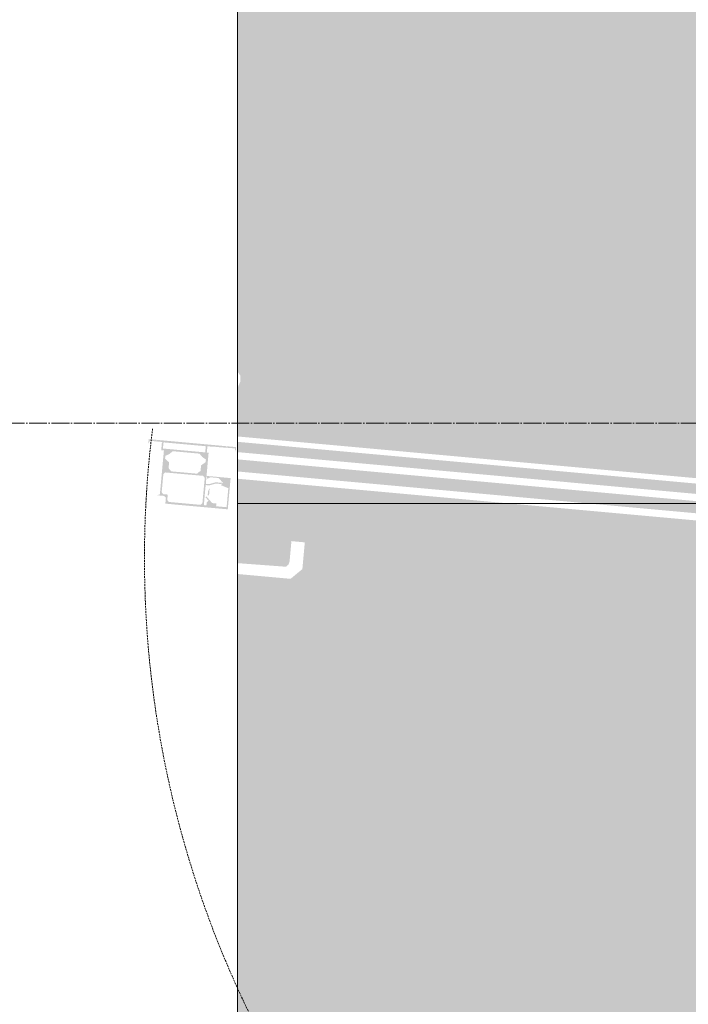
# Model space of a CAD drawing. Header units: millimetres. Extents: x 105028 to 874735, y -568483 to 191941.
# Tile 32 of 135: x 209181 to 209927, y 175860 to 176960. Entities that reach past the tile are written whole.
import ezdxf

# ---------------------------------------------------------------- set-up
doc = ezdxf.new("R2010")
doc.units = ezdxf.units.MM
doc.linetypes.add('-D1-02х01', pattern=[3, 2, -1])
doc.linetypes.add('ADSK_Линия сетки', pattern=[25, 20, -2.5, 0, -2.5])
for name, color, linetype, lineweight in [('Оси', 7, 'Continuous', 9), ('Панели витража', 252, 'Continuous', 5), ('Перекрытия', 7, 'Continuous', 18), ('Штриховка поверхностей', 7, 'Continuous', 18)]:
    doc.layers.add(name, color=color, linetype=linetype, lineweight=lineweight)

# ---------------------------------------------------------------- blocks, each defined once
blk = doc.blocks.new('135_SLK_K2_AR_rvt-1-К2_L01_-1_000__Задание СС')
at = {"layer": 'Штриховка поверхностей', "true_color": 0xd2f9fe}
h = blk.add_hatch(color=7, dxfattribs=at)
h.paths.add_polyline_path([(-12386592.4, 10006620.7), (-12386564.2, 10006620.7), (-12386564.2, 10008735.7), (-12387564.2, 10008735.7), (-12387564.2, 10006768.5), (-12387561.1, 10006763.8), (-12387561.1, 10006756.8), (-12387564.2, 10006749.4), (-12387564.2, 10006695.7), (-12386740.2, 10006620.7), (-12386594.9, 10006620.7)])
h.paths.add_polyline_path([(-12386933.3, 10006620.7), (-12386806.4, 10006620.7), (-12387564.2, 10006689.7), (-12387564.2, 10006678.2), (-12387344.8, 10006658.2)])
h.paths.add_polyline_path([(-12387258.8, 10006620.7), (-12387564.2, 10006648.5), (-12387564.2, 10006620.7), (-12387545.7, 10006620.7)])
h.paths.add_polyline_path([(-12387170.6, 10006620.7), (-12387021.6, 10006620.7), (-12387564.2, 10006670.1), (-12387564.2, 10006656.6), (-12387545.7, 10006654.9)])
at = {"layer": 'Штриховка поверхностей', "lineweight": 5, "true_color": 0xd2f9fe}
h = blk.add_hatch(color=7, dxfattribs=at)
h.paths.add_polyline_path([(-12386564.2, 10005335.7), (-12386564.2, 10006522.4), (-12386609.9, 10006527.5), (-12386606.8, 10006561.4), (-12387258.8, 10006620.7), (-12387564.2, 10006620.7), (-12387564.2, 10006554.2), (-12387510.1, 10006550.2), (-12387507.3, 10006552.5), (-12387506, 10006555.9), (-12387503.9, 10006578.8), (-12387489, 10006577.4), (-12387491.7, 10006547.6), (-12387504.8, 10006536.7), (-12387564.2, 10006542.1), (-12387564.2, 10005335.7), (-12387545.7, 10005335.7)])
h.paths.add_polyline_path([(-12386578.4, 10006556.5), (-12386581.3, 10006548.7), (-12386586.9, 10006550.2), (-12386593.7, 10006552.6), (-12386597.6, 10006553.1), (-12386597.6, 10006551.7), (-12386606.4, 10006549.6), (-12386608.3, 10006528.6), (-12386596.6, 10006528.6), (-12386596.4, 10006530.7), (-12386591, 10006530.7), (-12386584.2, 10006536.3), (-12386583.1, 10006535.5), (-12386587.2, 10006532), (-12386585.5, 10006530), (-12386585.5, 10006526.5), (-12386582.9, 10006526.6), (-12386579.7, 10006550.2), (-12386578.5, 10006555.8)])
h.paths.add_polyline_path([(-12386564.2, 10006524.6), (-12386564.2, 10006557.2), (-12386577.3, 10006557.4), (-12386578.4, 10006555.8), (-12386580.9, 10006528.1), (-12386579.1, 10006526)])
h.paths.add_polyline_path([(-12386585.1, 10006538), (-12386586.6, 10006538.1), (-12386585.9, 10006546.2), (-12386584.7, 10006542.4), (-12386585.1, 10006538.1)])
h.paths.add_polyline_path([(-12386580.7, 10006550.2), (-12386581.3, 10006556.1), (-12386581.5, 10006556), (-12386584.8, 10006558.3), (-12386594.9, 10006558.5), (-12386599.4, 10006554.5), (-12386588.5, 10006552.4), (-12386581.5, 10006550.2), (-12386581.3, 10006550.2)])
h.paths.add_polyline_path([(-12386564.2, 10006559), (-12386564.2, 10006581.6), (-12386567.7, 10006581.9), (-12386575.6, 10006577), (-12386576, 10006576.8), (-12386576, 10006573.7), (-12386571.8, 10006569.5), (-12386571.8, 10006562.6), (-12386569.4, 10006559.5)])
h.paths.add_polyline_path([(-12386591.7, 10006568.1), (-12386590.4, 10006581.5), (-12387021.6, 10006620.7), (-12387170.6, 10006620.7), (-12386592.4, 10006568.1)])
h.paths.add_polyline_path([(-12386606.6, 10006596.5), (-12386592.4, 10006593.2), (-12386606.1, 10006593.5), (-12386606.8, 10006594.4), (-12386606.8, 10006595.2)])
h.paths.add_polyline_path([(-12386573.2, 10006591.5), (-12386589.7, 10006595), (-12386564.2, 10006592.7), (-12386564.2, 10006598.7), (-12386806.4, 10006620.7), (-12386933.3, 10006620.7), (-12386577.3, 10006587.7), (-12386577.3, 10006584.8), (-12386575.6, 10006584.9), (-12386575, 10006591.6)])
h.paths.add_polyline_path([(-12386564.2, 10006583.6), (-12386564.2, 10006590.7), (-12386573.2, 10006591.5), (-12386573.2, 10006584.5), (-12386567.7, 10006584)])
h.paths.add_polyline_path([(-12386564.2, 10006604.7), (-12386564.2, 10006620.7), (-12386740.2, 10006620.7), (-12386589.7, 10006607)])
at = {"layer": 'Перекрытия'}
for p, q in [((-12387564.2, 10006620.7), (-12387564.2, 10008735.7)), ((-12387564.2, 10008735.7), (-12387564.2, 10006620.7)), ((-12387564.2, 10005335.7), (-12387564.2, 10006620.7)), ((-12387564.2, 10006620.7), (-12386564.2, 10006620.7)), ((-12386564.2, 10006620.7), (-12387564.2, 10006620.7)), ((-12387564.2, 10006620.7), (-12387564.2, 10005335.7)), ((-12386564.2, 10006620.7), (-12387564.2, 10006620.7)), ((-12387564.2, 10006620.7), (-12386564.2, 10006620.7))]:
    blk.add_line(p, q, dxfattribs=at)
blk = doc.blocks.new('135_SLK_GD_KR_rvt-1-К2_L01_-1_000__Задание СС')
at = {"layer": 'Оси', "color": 8, "linetype": 'ADSK_Линия сетки', "true_color": 0x808080}
blk.add_line((-12391486.6, 10006710.7), (-12364241, 10006710.7), dxfattribs=at)
blk = doc.blocks.new('A_PAN_DOR_Структурные - EXT_1_Single_Витраж_без СКУД-5885008-К2_L01_-1_000__Задание СС')
at = {"layer": 'Панели витража', "lineweight": 5, "true_color": 0xebebeb}
h = blk.add_hatch(color=7, dxfattribs=at)
h.paths.add_polyline_path([(658.1, 1016.1), (658.8, 1024.2), (656.8, 1031.4), (657.1, 1035.3), (655.7, 1035.5), (655.3, 1031.6), (657.4, 1024.3), (656.9, 1018.4)])
h.paths.add_polyline_path([(665.9, 1034.5), (662.7, 1033.7), (664.4, 1029.9), (663.6, 1021), (658.1, 1016.1), (655.6, 1018.5), (652.2, 1010.2), (631, 1012.1), (632, 1023.8), (635.1, 1023.5), (635.6, 1028.3), (642.9, 1034.4), (642.2, 1035.7), (638.1, 1032.3), (636.4, 1034.3), (633, 1034.6), (633.3, 1037.5), (649.1, 1036.1), (657.1, 1035.3), (662.8, 1034.8)])
h.paths.add_polyline_path([(628.6, 1010.8), (663.5, 1007.6), (665.9, 1034.5), (691.8, 1032.2), (692, 1034.2), (699, 1033.5), (699.1, 1035.3), (692.2, 1036), (696.5, 1083.2), (703.4, 1082.5), (703.6, 1084.3), (694.6, 1085.1), (694.4, 1082.1), (645.4, 1086.6), (644.3, 1089.7), (643.6, 1081.7), (641.4, 1079.9), (635, 1080.5), (633.8, 1068)])
h.paths.add_polyline_path([(633.6, 1041.3), (636.8, 1076.5), (639, 1078.4), (645.1, 1077.8), (645.5, 1082.8), (647.7, 1084.6), (668, 1082.7), (669.8, 1080.6), (666, 1038.3), (663.8, 1036.5), (635.4, 1039.1)])
h.paths.add_polyline_path([(644.2, 1031.7), (652.3, 1031), (648.8, 1032.8), (644.4, 1033.2)])
h.paths.add_polyline_path([(668.4, 1044.8), (671, 1073.9), (674.6, 1076.9), (681, 1076.3), (685.4, 1080.8), (688.3, 1080.5), (690.4, 1076), (693.5, 1072.2), (690.8, 1042.4), (687, 1039.2), (684.2, 1035.2), (681.3, 1035.5), (677.7, 1040.6), (671.3, 1041.2), (670.2, 1043.2)])
h.paths.add_polyline_path([(692.6, 1002), (698.1, 1001.5), (699, 1033.5), (696.7, 1002.9)])
h.paths.add_polyline_path([(707, 1099.1), (702, 1099.5), (705.3, 1097.9), (703.6, 1084.3)])
h.paths.add_polyline_path([(698.1, 1001.5), (707, 1099.1), (703.4, 1082.5), (699.1, 1035.3)])
at = {"layer": 'Панели витража', "linetype": '-D1-02х01', "lineweight": 5}
blk.add_arc((574, -58), 1161.8, 82.8498, 180, dxfattribs=at)
blk = doc.blocks.new('135_SLK_K2_AR_FCD_rvt-1-К2_L01_-1_000__Задание СС')
at = {"layer": 'Панели витража', "lineweight": 5, "rotation": 89.99999999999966}
blk.add_blockref('A_PAN_DOR_Структурные - EXT_1_Single_Витраж_без СКУД-5885008-К2_L01_-1_000__Задание СС', (-12386564.2, 10005985.7), dxfattribs=at)

msp = doc.modelspace()

# ---------------------------------------------------------------- block references
at = {"lineweight": 5}
for name in ['135_SLK_GD_KR_rvt-1-К2_L01_-1_000__Задание СС', '135_SLK_K2_AR_FCD_rvt-1-К2_L01_-1_000__Задание СС', '135_SLK_K2_AR_rvt-1-К2_L01_-1_000__Задание СС']:
    msp.add_blockref(name, (12596988, -9830201.6), dxfattribs=at)

doc.saveas('drawing.dxf')
